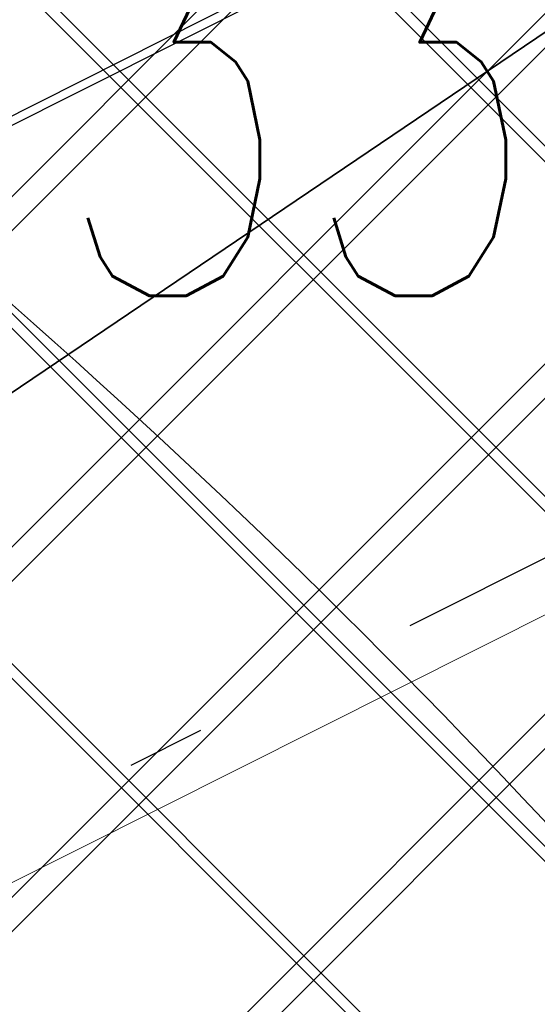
# Model space of a CAD drawing. Header units: metres. Extents: x 7472034 to 8439876, y 5890181 to 5961460.
# Tile 101 of 202: x 8439505.666 to 8439506.33, y 5890385.071 to 5890386.333. Entities that reach past the tile are written whole.
import ezdxf
from ezdxf import colors
from ezdxf.entities.mleader import LeaderData, LeaderLine
from ezdxf.math import Vec2, Vec3

# ---------------------------------------------------------------- set-up
doc = ezdxf.new("R2010")
doc.units = ezdxf.units.M
doc.header["$MEASUREMENT"] = 0
doc.linetypes.add('$0$L218_500', pattern=[1, 0.5, -0.5])
doc.linetypes.add('DASHDOTX2', pattern=[2, 1, -0.5, 0, -0.5])
doc.layers.get('0').update_dxf_attribs({"linetype": 'CONTINUOUS', "lineweight": 5})
doc.layers.get('Defpoints').update_dxf_attribs({"linetype": 'CONTINUOUS'})
for name, color, linetype, lineweight in [('### Krawężnik', 6, 'CONTINUOUS', 35), ('_a_widok', 7, 'CONTINUOUS', 5), ('_IS.KD.opis.2', 7, 'CONTINUOUS', 18), ('E_Kanal_sterownicze', 10, 'DASHDOTX2', 35), ('KOLOR-OBIEKT', 21, 'CONTINUOUS', 13), ('ZAG-obrys 018 wymiary', 7, 'CONTINUOUS', 18), ('ZAG-OBRYS013', 7, 'CONTINUOUS', 13), ('ZAG-OPIS_020', 7, 'CONTINUOUS', 25)]:
    doc.layers.add(name, color=color, linetype=linetype, lineweight=lineweight)
for name, color, linetype in [('100_rzut_wym_wew', 7, 'CONTINUOUS'), ('2D - Ogólne', 7, 'CONTINUOUS'), ('_IS.BLOK.KD.doziemne', 7, 'CONTINUOUS')]:
    doc.layers.add(name, color=color, linetype=linetype)
doc.layers.add('_IS_NO', color=11, linetype='CONTINUOUS', lineweight=20, plot=False)
doc.styles.add('DIM', font='simplex.shx', dxfattribs={"width": 0.8})
doc.styles.add('RS', font='Romans.shx', dxfattribs={"width": 0.7})
doc.dimstyles.new('DIM-WEW_500', dxfattribs={"dimscale": 5, "dimtxt": 18, "dimasz": 10, "dimexe": 4, "dimexo": 8, "dimgap": 5, "dimtad": 1, "dimlfac": 0.01, "dimzin": 9, "dimdsep": 46, "dimtxsty": 'DIM', "dimblk": 'ARCHTICK', "dimcen": 5, "dimclrt": 112, "dimadec": 4, "dimazin": 2, "dimtfac": 4, "dimtmove": 0, "dimatfit": 3, "dimldrblk": 'ARCHTICK', "dimfxl": 0, "dimtolj": 1, "dimlwd": 13, "dimarcsym": 0})
pattern_1 = [(45, (967499.202946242, -71042.94610979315), (-0.2245064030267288, 0.2245064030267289), []), (135, (967499.202946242, -71042.94610979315), (-0.2245064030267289, -0.2245064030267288), [])]
pattern_2 = [(45, (967499.2092647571, -71042.97165620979), (-0.2245064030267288, 0.2245064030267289), []), (135, (967499.2092647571, -71042.97165620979), (-0.2245064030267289, -0.2245064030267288), [])]

# ---------------------------------------------------------------- blocks, each defined once
blk = doc.blocks.new('A$C7D7B3C0A')
at = {"layer": '2D - Ogólne', "linetype": 'DASHDOTX2', "ltscale": 0.6}
blk.add_line((11.70000000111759, -3.073364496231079e-08), (11.70000000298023, 9.999999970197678), dxfattribs=at)
blk = doc.blocks.new('_Oblique')
at = {"color": 0, "linetype": 'ByBlock', "lineweight": -2}
blk.add_line((-0.5, -0.5), (0.5, 0.5), dxfattribs=at)
blk = doc.blocks.new('*D74')
at = {"layer": 'Defpoints', "color": 0, "linetype": 'Continuous', "lineweight": 60}
for p in [(8439513.6523426, 5890394.95090656), (8439515.034874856, 5890392.196414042, -6.635853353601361e-07), (8439505.357943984, 5890385.161581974, -6.635853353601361e-07)]:
    blk.add_point(p, dxfattribs=at)
at = {"layer": 'ZAG-obrys 018 wymiary', "color": 0, "linetype": 'Continuous', "lineweight": -2}
for p, q in [((8439514.67600672, 5890392.911406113), (8439513.472908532, 5890395.308402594)), ((8439504.999075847, 5890385.876574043), (8439502.92285878, 5890390.013131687))]:
    blk.add_line(p, q, dxfattribs=at)
at = {"layer": 'ZAG-obrys 018 wymiary', "color": 0, "linetype": 'Continuous', "lineweight": 13}
blk.add_line((8439503.102292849, 5890389.655635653), (8439513.6523426, 5890394.95090656), dxfattribs=at)
at = {"layer": 'ZAG-obrys 018 wymiary', "color": 0, "linetype": 'Continuous', "lineweight": 13, "xscale": 0.3, "yscale": 0.3, "zscale": 0.3}
for p, rotation in [((8439513.6523426, 5890394.95090656), 26.6529462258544), ((8439503.102292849, 5890389.655635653), 206.6529462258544)]:
    blk.add_blockref('_Oblique', p, dxfattribs=dict(at, rotation=rotation))
at = {"layer": 'ZAG-obrys 018 wymiary', "color": 112, "linetype": 'Continuous', "lineweight": 25, "insert": (8439507.694868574, 5890392.632072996), "char_height": 0.8, "attachment_point": 5, "rotation": 26.652946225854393, "style": 'RS'}
blk.add_mtext('\\A1;11.8', dxfattribs=at)
blk = doc.blocks.new('_ArchTick')
at = {"layer": '100_rzut_wym_wew', "color": 0, "linetype": 'Continuous', "const_width": 0.15}
blk.add_lwpolyline([(-0.5, -0.5), (0.5, 0.5)], dxfattribs=at)
blk = doc.blocks.new('*D76')
at = {"layer": 'Defpoints', "color": 0, "linetype": 'Continuous', "lineweight": 60}
for p in [(8439504.5437122, 5890392.911758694), (8439500.275404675, 5890390.769413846), (8439503.451551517, 5890385.091044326)]:
    blk.add_point(p, dxfattribs=at)
at = {"layer": 'ZAG-obrys 018 wymiary', "color": 0, "linetype": 'Continuous', "lineweight": -2}
for p, q in [((8439500.990396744, 5890391.128281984), (8439504.901208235, 5890393.091192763)), ((8439504.166543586, 5890385.449912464), (8439507.816903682, 5890387.282097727))]:
    blk.add_line(p, q, dxfattribs=at)
at = {"layer": 'ZAG-obrys 018 wymiary', "color": 0, "linetype": 'Continuous', "lineweight": 13}
blk.add_line((8439507.459407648, 5890387.102663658), (8439504.5437122, 5890392.911758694), dxfattribs=at)
at = {"layer": 'ZAG-obrys 018 wymiary', "color": 0, "linetype": 'Continuous', "lineweight": 13, "xscale": 0.3, "yscale": 0.3, "zscale": 0.3}
for p, rotation in [((8439504.5437122, 5890392.911758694), 116.652946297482), ((8439507.459407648, 5890387.102663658), 296.6529462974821)]:
    blk.add_blockref('_Oblique', p, dxfattribs=dict(at, rotation=rotation))
at = {"layer": 'ZAG-obrys 018 wymiary', "color": 112, "linetype": 'Continuous', "lineweight": 25, "insert": (8439506.537803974, 5890390.27636228), "char_height": 0.8, "attachment_point": 5, "rotation": 296.652946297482, "style": 'RS'}
blk.add_mtext('\\A1;6.5', dxfattribs=at)
blk = doc.blocks.new('*D80')
at = {"layer": 'Defpoints', "color": 0, "linetype": 'Continuous', "lineweight": 60}
for p in [(8439499.288762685, 5890395.196211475), (8439510.439764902, 5890383.669162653), (8439506.139698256, 5890381.515762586)]:
    blk.add_point(p, dxfattribs=at)
at = {"layer": 'ZAG-obrys 018 wymiary', "color": 0, "linetype": 'Continuous', "lineweight": -2}
for p, q in [((8439500.004080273, 5890395.554430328), (8439503.946488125, 5890397.528720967)), ((8439506.855015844, 5890381.87398144), (8439510.797423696, 5890383.84827208))]:
    blk.add_line(p, q, dxfattribs=at)
at = {"layer": 'ZAG-obrys 018 wymiary', "color": 0, "linetype": 'Continuous', "lineweight": 13}
blk.add_line((8439503.588829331, 5890397.349611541), (8439510.439764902, 5890383.669162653), dxfattribs=at)
at = {"layer": 'ZAG-obrys 018 wymiary', "color": 0, "linetype": 'Continuous', "lineweight": 13, "xscale": 0.3, "yscale": 0.3, "zscale": 0.3}
for p, rotation in [((8439503.588829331, 5890397.349611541), 116.6009277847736), ((8439510.439764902, 5890383.669162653), 296.6009277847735)]:
    blk.add_blockref('_Oblique', p, dxfattribs=dict(at, rotation=rotation))
at = {"layer": 'ZAG-obrys 018 wymiary', "color": 112, "linetype": 'Continuous', "lineweight": 25, "insert": (8439508.246278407, 5890389.389239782), "char_height": 0.8, "attachment_point": 5, "rotation": 296.6009277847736, "style": 'RS'}
blk.add_mtext('\\A1;15.3', dxfattribs=at)
blk = doc.blocks.new('*D59')
at = {"layer": 'Defpoints', "color": 0, "linetype": 'Continuous', "lineweight": 60}
for p in [(8439508.173960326, 5890385.686672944), (8439501.841134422, 5890384.283939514), (8439502.562436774, 5890382.854691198)]:
    blk.add_point(p, dxfattribs=at)
at = {"layer": 'ZAG-obrys 018 wymiary', "color": 0, "linetype": 'Continuous', "lineweight": -2}
for p, q in [((8439502.988895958, 5890384.863183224), (8439507.809758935, 5890387.296140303)), ((8439503.710198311, 5890383.433934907), (8439508.531061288, 5890385.866891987))]:
    blk.add_line(p, q, dxfattribs=at)
at = {"layer": 'ZAG-obrys 018 wymiary', "color": 0, "linetype": 'Continuous', "lineweight": 13}
blk.add_line((8439507.452657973, 5890387.11592126), (8439508.173960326, 5890385.686672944), dxfattribs=at)
at = {"layer": 'ZAG-obrys 018 wymiary', "color": 0, "linetype": 'Continuous', "lineweight": 13, "xscale": 0.3, "yscale": 0.3, "zscale": 0.3}
for p, rotation in [((8439507.452657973, 5890387.11592126), 116.7788232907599), ((8439508.173960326, 5890385.686672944), 296.7788232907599)]:
    blk.add_blockref('_Oblique', p, dxfattribs=dict(at, rotation=rotation))
at = {"layer": 'ZAG-obrys 018 wymiary', "color": 112, "linetype": 'Continuous', "lineweight": 25, "insert": (8439508.348960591, 5890386.671625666), "char_height": 0.8, "attachment_point": 5, "rotation": 296.7788232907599, "style": 'RS'}
blk.add_mtext('\\A1;1.6', dxfattribs=at)
blk = doc.blocks.new('*D99')
at = {"layer": 'Defpoints', "color": 0, "linetype": 'Continuous', "lineweight": 60}
for p in [(8439504.999161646, 5890384.086148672), (8439509.435183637, 5890383.200584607), (8439506.264456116, 5890381.592035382)]:
    blk.add_point(p, dxfattribs=at)
at = {"layer": 'ZAG-obrys 018 wymiary', "color": 0, "linetype": 'Continuous', "lineweight": -2}
for p, q in [((8439505.712604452, 5890384.448087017), (8439508.52661057, 5890385.875667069)), ((8439506.977898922, 5890381.953973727), (8439509.791905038, 5890383.381553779))]:
    blk.add_line(p, q, dxfattribs=at)
at = {"layer": 'ZAG-obrys 018 wymiary', "color": 0, "linetype": 'Continuous', "lineweight": 13}
blk.add_line((8439508.169889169, 5890385.694697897), (8439509.435183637, 5890383.200584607), dxfattribs=at)
at = {"layer": 'ZAG-obrys 018 wymiary', "color": 0, "linetype": 'Continuous', "lineweight": 13, "xscale": 0.3, "yscale": 0.3, "zscale": 0.3}
for p, rotation in [((8439508.169889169, 5890385.694697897), 116.8992432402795), ((8439509.435183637, 5890383.200584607), 296.8992432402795)]:
    blk.add_blockref('_Oblique', p, dxfattribs=dict(at, rotation=rotation))
at = {"layer": 'ZAG-obrys 018 wymiary', "color": 112, "linetype": 'Continuous', "lineweight": 25, "insert": (8439509.337618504, 5890384.71909501), "char_height": 0.8, "attachment_point": 5, "rotation": 296.8992432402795, "style": 'RS'}
blk.add_mtext('\\A1;2.8', dxfattribs=at)
blk = doc.blocks.new('Elektryk_v3')
at = {"layer": 'E_Kanal_sterownicze'}
blk.add_lwpolyline([(7.317663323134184, -60.84954797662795), (-5.877323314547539, -69.77179446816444)], dxfattribs=at)
blk = doc.blocks.new('*D116')
at = {"layer": 'Defpoints', "color": 0, "linetype": 'Continuous', "lineweight": 60}
for p in [(8439517.568047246, 5890393.824416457, 2.493151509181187e-06), (8439518.049276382, 5890392.871238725), (8439504.35749544, 5890387.154828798, 6.635853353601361e-07)]:
    blk.add_point(p, dxfattribs=at)
at = {"layer": 'ZAG-obrys 018 wymiary', "color": 0, "linetype": 'Continuous', "lineweight": -2}
for p, q in [((8439517.928596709, 5890393.110270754), (8439518.229551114, 5890392.514165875)), ((8439504.718044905, 5890386.440683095), (8439505.018999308, 5890385.844578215))]:
    blk.add_line(p, q, dxfattribs=at)
at = {"layer": 'ZAG-obrys 018 wymiary', "color": 0, "linetype": 'Continuous', "lineweight": 13}
blk.add_line((8439504.838724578, 5890386.201651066), (8439518.049276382, 5890392.871238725), dxfattribs=at)
at = {"layer": 'ZAG-obrys 018 wymiary', "color": 0, "linetype": 'Continuous', "lineweight": 13, "xscale": 0.3, "yscale": 0.3, "zscale": 0.3}
for p, rotation in [((8439518.049276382, 5890392.871238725), 26.78775874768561), ((8439504.838724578, 5890386.201651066), 206.7877587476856)]:
    blk.add_blockref('_Oblique', p, dxfattribs=dict(at, rotation=rotation))
at = {"layer": 'ZAG-obrys 018 wymiary', "color": 112, "linetype": 'Continuous', "lineweight": 25, "insert": (8439511.173588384, 5890390.072054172), "char_height": 0.8, "attachment_point": 5, "rotation": 26.78775874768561, "style": 'RS'}
blk.add_mtext('\\A1;14.8', dxfattribs=at)
blk = doc.blocks.new('*D147')
at = {"layer": 'Defpoints', "color": 0, "linetype": 'Continuous', "lineweight": 60}
for p in [(8439518.474641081, 5890392.018161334, 2.493151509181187e-06), (8439518.617921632, 5890391.73269587), (8439504.104791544, 5890384.805660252)]:
    blk.add_point(p, dxfattribs=at)
at = {"layer": 'ZAG-obrys 018 wymiary', "color": 0, "linetype": 'Continuous', "lineweight": 13}
blk.add_line((8439504.248072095, 5890384.520194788), (8439518.617921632, 5890391.73269587), dxfattribs=at)
at = {"layer": 'ZAG-obrys 018 wymiary', "color": 0, "linetype": 'Continuous', "lineweight": -2}
for p, q in [((8439518.617921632, 5890391.73269587), (8439518.797355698, 5890391.375199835)), ((8439504.248072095, 5890384.520194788), (8439504.427506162, 5890384.162698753))]:
    blk.add_line(p, q, dxfattribs=at)
at = {"layer": 'ZAG-obrys 018 wymiary', "color": 0, "linetype": 'Continuous', "lineweight": 13, "xscale": 0.3, "yscale": 0.3, "zscale": 0.3}
for p, rotation in [((8439518.617921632, 5890391.73269587), 26.65294594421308), ((8439504.248072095, 5890384.520194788), 206.6529459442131)]:
    blk.add_blockref('_Oblique', p, dxfattribs=dict(at, rotation=rotation))
at = {"layer": 'ZAG-obrys 018 wymiary', "color": 112, "linetype": 'Continuous', "lineweight": 25, "insert": (8439511.163845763, 5890388.662689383), "char_height": 0.8, "attachment_point": 5, "rotation": 26.652945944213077, "style": 'RS'}
blk.add_mtext('\\A1;16.1', dxfattribs=at)
blk = doc.blocks.new('A$C1D2679FE')
at = {"layer": 'KOLOR-OBIEKT', "lineweight": 9, "ltscale": 200}
h = blk.add_hatch(dxfattribs=at)
h.set_pattern_fill('ANSI37', color=253, scale=0.1, angle=16)
h.set_pattern_definition([(61, (-7471780.020262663, -5961378.212846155), (-0.2776917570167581, 0.153927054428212), []), (151, (-7471780.020262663, -5961378.212846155), (-0.153927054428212, -0.2776917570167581), [])])
edge = h.paths.add_edge_path()
edge.add_line((196.975401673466, 33.54016214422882), (192.3495923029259, 34.13512154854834))
edge.add_line((192.3495923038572, 34.13512154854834), (187.7176397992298, 34.7308710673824))
edge.add_line((187.7176398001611, 34.7308710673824), (178.5077782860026, 36.15998750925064))
edge.add_line((178.5077782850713, 36.15998750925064), (176.6601969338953, 36.5026140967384))
edge.add_arc((181.3685569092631, 38.18527459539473), 5.000000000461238, 199.6657310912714, 261.1796204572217)
edge.add_line((180.6018702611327, 33.24440507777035), (187.358021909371, 32.19603671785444))
edge.add_line((187.3580219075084, 32.19603671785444), (192.0230219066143, 31.59603671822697))
edge.add_line((192.0230219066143, 31.59603671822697), (196.6880219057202, 30.9960367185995))
edge.add_line((196.6880219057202, 30.9960367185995), (201.9780219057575, 30.48103671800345))
edge.add_line((201.9780219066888, 30.48103671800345), (207.2680219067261, 29.96603671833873))
edge.add_line((207.2680219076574, 29.96603671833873), (216.468021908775, 29.35603671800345))
edge.add_line((216.4680219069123, 29.35603671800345), (221.8830219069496, 29.11103671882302))
edge.add_line((221.8830219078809, 29.11103671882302), (227.2980219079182, 28.86603671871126))
edge.add_line((227.2980219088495, 28.86603671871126), (233.718021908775, 28.60103671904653))
edge.add_line((233.7180219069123, 28.60103671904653), (240.1380219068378, 28.33603671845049))
edge.add_line((240.1380219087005, 28.33603671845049), (245.3280219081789, 28.076036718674))
edge.add_line((245.3280219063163, 28.076036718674), (246.1380219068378, 28.00603671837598))
edge.add_line((246.1380219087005, 28.00603671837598), (248.4280219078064, 27.98603671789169))
edge.add_line((248.4280219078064, 27.98603671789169), (251.4080219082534, 28.33603671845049))
edge.add_line((251.4080219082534, 28.33603671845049), (255.3380219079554, 29.13603671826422))
edge.add_line((255.3380219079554, 29.13603671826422), (258.1480219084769, 30.35603671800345))
edge.add_line((258.1480219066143, 30.35603671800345), (260.6280219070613, 32.076036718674))
edge.add_line((260.6280219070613, 32.076036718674), (262.7080219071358, 34.29603671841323))
edge.add_line((262.7080219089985, 34.29603671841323), (264.3880219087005, 36.826036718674))
edge.add_line((264.3880219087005, 36.826036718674), (265.608021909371, 39.59603671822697))
edge.add_line((265.6080219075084, 39.59603671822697), (266.4080219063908, 42.53603671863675))
edge.add_line((266.4080219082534, 42.53603671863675), (266.6380219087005, 45.60603671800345))
edge.add_line((266.6380219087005, 45.60603671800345), (266.3380219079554, 48.59603671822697))
edge.add_line((266.3380219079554, 48.59603671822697), (265.628021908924, 51.53603671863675))
edge.add_line((265.6280219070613, 51.53603671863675), (264.5280219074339, 54.28603671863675))
edge.add_line((264.5280219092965, 54.28603671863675), (263.3880219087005, 57.11603671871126))
edge.add_line((263.3880219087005, 57.11603671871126), (262.5430219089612, 59.47103671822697))
edge.add_line((262.5430219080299, 59.47103671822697), (261.6980219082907, 61.826036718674))
edge.add_line((261.6980219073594, 61.826036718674), (260.5980219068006, 65.15103671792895))
edge.add_line((260.5980219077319, 65.15103671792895), (259.4980219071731, 68.47603671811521))
edge.add_line((259.4980219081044, 68.47603671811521), (257.3916487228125, 67.77919145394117))
edge.add_line((257.3916487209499, 67.77919145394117), (258.1675714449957, 64.34697791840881))
edge.add_line((258.167571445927, 64.34697791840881), (259.2776264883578, 60.99158426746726))
edge.add_line((259.2776264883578, 60.99158426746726), (260.1334384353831, 58.60645156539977))
edge.add_line((260.1334384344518, 58.60645156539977), (260.9950570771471, 56.20513570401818))
edge.add_line((260.9950570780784, 56.20513570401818), (262.1522789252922, 53.33238322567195))
edge.add_line((262.1522789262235, 53.33238322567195), (263.1827648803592, 50.75616833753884))
edge.add_line((263.1827648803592, 50.75616833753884), (263.8083402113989, 48.16575780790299))
edge.add_line((263.8083402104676, 48.16575780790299), (264.0684198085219, 45.57363114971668))
edge.add_line((264.0684198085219, 45.57363114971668), (263.8734869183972, 42.97170083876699))
edge.add_line((263.8734869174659, 42.97170083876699), (263.1880731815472, 40.45280535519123))
edge.add_line((263.1880731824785, 40.45280535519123), (262.1337886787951, 38.05906103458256))
edge.add_line((262.1337886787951, 38.05906103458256), (260.6936748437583, 35.89031817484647))
edge.add_line((260.6936748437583, 35.89031817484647), (258.9457271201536, 34.02472012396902))
edge.add_line((258.9457271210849, 34.02472012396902), (256.8967191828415, 32.60363397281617))
edge.add_line((256.8967191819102, 32.60363397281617), (254.5645412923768, 31.59108698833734))
edge.add_line((254.5645412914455, 31.59108698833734), (251.0026761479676, 30.86602538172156))
edge.add_line((251.0026761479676, 30.86602538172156), (248.2893446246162, 30.54734550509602))
edge.add_line((248.2893446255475, 30.54734550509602), (246.2595893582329, 30.56507262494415))
edge.add_line((246.2595893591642, 30.56507262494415), (245.5023283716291, 30.63051493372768))
edge.add_line((245.5023283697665, 30.63051493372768), (240.2548571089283, 30.89339403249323))
edge.add_line((240.2548571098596, 30.89339403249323), (233.8236017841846, 31.1588586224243))
edge.add_line((233.8236017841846, 31.1588586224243), (227.4086662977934, 31.42364957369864))
edge.add_line((227.4086662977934, 31.42364957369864), (221.9987299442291, 31.66842047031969))
edge.add_line((221.9987299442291, 31.66842047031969), (217.4544723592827, 31.90290945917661))
edge.add_line((217.4544723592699, 31.90290945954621), (217.0910134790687, 31.92589690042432))
edge.add_line((217.0910134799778, 31.92589689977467), (214.8768218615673, 32.06593639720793))
edge.add_line((214.876821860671, 32.06593639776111), (207.0033997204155, 32.56390146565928))
edge.add_line((207.0033997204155, 32.56390146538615), (202.2260741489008, 33.02899081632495))
edge.add_line((202.2260741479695, 33.02899081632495), (196.975401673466, 33.54016214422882))
blk = doc.blocks.new('A$C2C426404')
at = {"layer": '_IS_NO'}
for points, knots in [([(79.78853077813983, 19.36674957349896), (76.35759393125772, 21.05647175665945), (73.54314721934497, 23.24973176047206), (68.81112178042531, 29.5542766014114), (62.94352867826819, 33.40072623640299), (60.85999413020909, 35.33807434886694), (60.85999381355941, 35.3380749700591)], [0, 0, 0, 0, 2.176379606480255, 10.04614516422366, 21.98881238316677, 21.98881468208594, 21.98881468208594, 21.98881468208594, 21.98881468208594]), ([(50.6228041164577, 30.56321178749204, 1.829566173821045e-06), (53.11749188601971, 30.21319374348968), (56.38514522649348, 30.67444155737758), (60.99540497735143, 30.04553546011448), (68.19327101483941, 22.54355850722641, -2.469325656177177e-08), (70.8769634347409, 19.46133922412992, 5.150448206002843e-09), (74.71212187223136, 14.31917844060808, -1.219795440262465e-09), (78.88802252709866, 13.86142715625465), (82.75564656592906, 12.70757211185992)], [0, 0, 0, 0, 7.578698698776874, 9.67195365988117, 16.27655537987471, 24.33370670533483, 30.35915105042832, 36.79354326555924, 36.79354326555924, 36.79354326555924, 36.79354326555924]), ([(22.24795573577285, 20.37028996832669, 1.829566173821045e-06), (26.42848519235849, 20.36833205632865, 2.595275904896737e-06), (34.77398029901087, 19.71811303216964, 3.653563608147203e-06), (38.92662956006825, 20.04217899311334, -5.197057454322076e-07), (43.77274004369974, 17.83557516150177, 1.833094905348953e-07), (51.08127841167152, 15.06439746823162, -1.538063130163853e-07), (58.09044384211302, 9.696452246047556, 2.324577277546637e-08), (65.34780037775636, 7.091900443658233, 5.796258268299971e-09), (69.6463277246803, 6.131249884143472)], [0, 0, 0, 0, 12.09868180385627, 16.72159260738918, 20.95800891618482, 26.67839108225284, 41.1845399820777, 48.39980958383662, 48.39980958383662, 48.39980958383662, 48.39980958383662])]:
    blk.add_open_spline(points, degree=3, knots=knots, dxfattribs=at)
at = {"layer": '_IS_NO', "ltscale": 0.1}
for points, knots in [([(81.48853297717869, 15.975331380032), (78.87586907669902, 16.84686399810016), (76.26450027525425, 17.78992713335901), (72.03847445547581, 21.67736706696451), (65.0990158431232, 30.09408769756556), (58.79946133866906, 33.34467344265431), (58.26247850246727, 34.11525447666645)], [0, 0, 0, 0, 1.278992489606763, 7.78914044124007, 15.74750070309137, 27.64022902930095, 27.64022902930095, 27.64022902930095, 27.64022902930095]), ([(55.69703794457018, 26.44192530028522, 8.07171421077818e-08), (60.47702913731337, 24.37489471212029, 4.118097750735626e-07), (65.41527824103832, 21.38608461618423, 8.932878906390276e-07), (68.42167646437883, 18.98607052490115, -1.681326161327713e-07), (71.60992970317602, 12.73766223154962), (75.29265419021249, 11.98629271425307, 1.662301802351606e-08), (79.75433884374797, 11.20084950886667)], [13.0881689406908, 13.0881689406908, 13.0881689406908, 13.0881689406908, 21.71831455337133, 28.5577747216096, 34.1003045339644, 40.71973107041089, 40.71973107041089, 40.71973107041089, 40.71973107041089]), ([(27.67626924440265, 23.09287754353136, 1.829566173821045e-06), (31.68315875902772, 23.09132452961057, 2.263426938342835e-06), (38.09081487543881, 23.52010669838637, 2.956097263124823e-06), (46.0190905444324, 20.44823641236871), (52.02710655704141, 18.01596992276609, 1.18983141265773e-07), (57.48081744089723, 14.61059598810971, 3.880691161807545e-08), (63.15046560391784, 12.16836789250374), (64.01579423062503, 9.527138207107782), (68.70553139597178, 8.717305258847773), (72.93792583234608, 7.781059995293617)], [0, 0, 0, 0, 11.95042031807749, 19.07916594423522, 25.47980302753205, 30.85202744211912, 32.94528240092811, 39.66304915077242, 46.67346183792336, 46.67346183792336, 46.67346183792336, 46.67346183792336])]:
    blk.add_open_spline(points, degree=3, knots=knots, dxfattribs=at)
blk = doc.blocks.new('JPII.KD_aktualizacja rzędnych_20.12.2024')
at = {"layer": '_IS.KD.opis.2', "color": 0}
ml = blk.add_multileader_mtext('Standard', dxfattribs=at)
ml.set_content('\\A1;{\\C134;W9\\H0.7x;\\C256;\\S134,20/133,40;}', style='RS')
ml.set_leader_properties()
ml.build(insert=Vec2(0, 0))
ml.multileader.update_dxf_attribs({"text_left_attachment_type": 2, "text_right_attachment_type": 2, "dogleg_length": 0.2, "arrow_head_size": 0.25})
ctx = ml.context
ctx.base_point, ctx.char_height, ctx.arrow_head_size, ctx.landing_gap_size, ctx.plane_origin = Vec3(8438644.432741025, 5890682.333537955), 0.75, 0.25, 0.3, Vec3(8438599.552965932, 5890660.857579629)
ctx.left_attachment, ctx.right_attachment, ctx.text_align_type = 2, 2, 1
notes = []
notes.append((ctx, [(1, (1, 1, 0), (8438648.050241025, 5890682.333537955), (-1, 0), 0.2, [(3, [(8438648.60029708, 5890678.701948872)], 0, [])])]))
ctx.mtext.insert, ctx.mtext.width, ctx.mtext.defined_height, ctx.mtext.alignment, ctx.mtext.flow_direction = Vec3(8438646.141491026, 5890683.046037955), 5.636513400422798, 1.586986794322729, 2, 5
ml = blk.add_multileader_mtext('Standard', dxfattribs=at)
ml.set_content('\\A1;{\\H0.7x;\\C256;\\S132,41/;}', style='RS')
ml.set_leader_properties()
ml.build(insert=Vec2(0, 0))
ml.multileader.update_dxf_attribs({"text_left_attachment_type": 2, "text_right_attachment_type": 2, "dogleg_length": 0.2, "arrow_head_size": 0.25})
ctx = ml.context
ctx.base_point, ctx.char_height, ctx.arrow_head_size, ctx.landing_gap_size, ctx.plane_origin = Vec3(8438649.3536759, 5890682.126627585, 3.692561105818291e-07), 0.75, 0.25, 0.3, Vec3(8438606.654774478, 5890663.838757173, 3.692561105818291e-07)
ctx.left_attachment, ctx.right_attachment, ctx.text_align_type = 2, 2, 1
notes.append((ctx, [(1, (1, 1, 0), (8438651.816175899, 5890682.126627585, 3.692561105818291e-07), (-1, 0), 0.2, [(0, [(8438653.638272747, 5890680.255693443, 3.692561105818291e-07)], 0, [])])]))
ctx.mtext.insert, ctx.mtext.width, ctx.mtext.alignment, ctx.mtext.flow_direction = Vec3(8438650.484925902, 5890682.526627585, 3.692561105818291e-07), 9.34447490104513, 2, 5
ml = blk.add_multileader_mtext('Standard', dxfattribs=at)
ml.set_content('\\A1;{\\H0.7x;\\C256;\\S133,12/;}', style='RS')
ml.set_leader_properties()
ml.build(insert=Vec2(0, 0))
ml.multileader.update_dxf_attribs({"text_left_attachment_type": 2, "text_right_attachment_type": 2, "dogleg_length": 0.2, "arrow_head_size": 0.25})
ctx = ml.context
ctx.base_point, ctx.char_height, ctx.arrow_head_size, ctx.landing_gap_size, ctx.plane_origin = Vec3(8438649.749497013, 5890680.791393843, 3.692561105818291e-07), 0.75, 0.25, 0.3, Vec3(8438607.155595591, 5890662.503523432, 3.692561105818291e-07)
ctx.left_attachment, ctx.right_attachment, ctx.text_align_type = 2, 2, 1
notes.append((ctx, [(1, (1, 1, 0), (8438652.316997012, 5890680.791393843, 3.692561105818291e-07), (-1, 0), 0.2, [(0, [(8438653.380669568, 5890679.705997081, 3.692561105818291e-07)], 0, [])])]))
ctx.mtext.insert, ctx.mtext.width, ctx.mtext.alignment, ctx.mtext.flow_direction = Vec3(8438650.933247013, 5890681.191393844, 3.692561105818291e-07), 9.34447490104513, 2, 5
for ctx, leaders in notes:
    for number, flags, end, landing, length, lines in leaders:
        leader = LeaderData()
        leader.index, (leader.has_last_leader_line, leader.has_dogleg_vector, leader.attachment_direction) = number, flags
        leader.last_leader_point, leader.dogleg_vector, leader.dogleg_length = Vec3(end), Vec3(landing), length
        for number, points, colour, breaks in lines:
            line = LeaderLine()
            line.index, line.vertices, line.color, line.breaks = number, Vec3.list(points), colors.encode_raw_color(colour), breaks
            leader.lines.append(line)
        ctx.leaders.append(leader)

msp = doc.modelspace()

# ---------------------------------------------------------------- hatches: boundary and pattern name
at = {"layer": 'KOLOR-OBIEKT', "lineweight": 9}
h = msp.add_hatch(dxfattribs=at)
h.set_pattern_fill('ANSI37', color=73, scale=0.1)
h.set_pattern_definition(pattern_2)
edge = h.paths.add_edge_path()
edge.add_arc((8439443.60123986, 5890379.17988472), 6.652831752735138, 296.7043321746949, 335.0331150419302)
edge.add_arc((8439476.194075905, 5890367.917634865), 27.87464989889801, 155.1393615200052, 162.3446315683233, ccw=False)
edge.add_arc((8439457.399943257, 5890376.211109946), 7.345078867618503, 127.98309878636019, 152.2023641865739, ccw=False)
edge.add_arc((8439457.741930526, 5890376.488713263), 7.349948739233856, 107.1989600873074, 131.4182254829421, ccw=False)
edge.add_line((8439455.568618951, 5890383.509999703), (8439473.898437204, 5890392.710084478))
edge.add_arc((8439481.742870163, 5890376.384611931), 18.11232128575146, 99.26977735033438, 115.6644084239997, ccw=False)
edge.add_line((8439478.825278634, 5890394.260401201), (8439481.377171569, 5890394.321440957))
edge.add_arc((8439482.909595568, 5890377.390082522), 17.00056533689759, 88.22393661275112, 95.17163768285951, ccw=False)
edge.add_arc((8439482.561499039, 5890405.235869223), 10.88860248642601, 274.6092070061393, 298.9976789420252)
edge.add_arc((8443006.923870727, 5883371.657126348), 7856.29059094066, 116.59181359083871, 116.61107962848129, ccw=False)
edge.add_arc((8439465.895823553, 5890431.340313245), 42.15757971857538, 305.2087751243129, 306.7865132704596)
edge.add_arc((8439488.80074795, 5890400.283338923), 3.577668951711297, 310.8590814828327, 340.7280968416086)
edge.add_line((8439492.177934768, 5890399.102523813), (8439493.275267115, 5890403.980640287))
edge.add_line((8439493.275267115, 5890403.980640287), (8439502.266345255, 5890408.28072203))
edge.add_line((8439502.266345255, 5890408.28072203), (8439504.844191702, 5890407.694009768))
edge.add_line((8439504.844191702, 5890407.694009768), (8439506.125281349, 5890405.329609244))
edge.add_arc((8439507.019670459, 5890405.776898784), 0.9999999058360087, 206.5699188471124, 283.6833393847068)
edge.add_line((8439507.256226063, 5890404.805280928), (8439511.624560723, 5890406.970734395))
edge.add_line((8439511.624560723, 5890406.970734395), (8439511.39896348, 5890407.420225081))
edge.add_line((8439511.39896348, 5890407.420225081), (8439510.561982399, 5890407.017405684))
edge.add_line((8439510.561982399, 5890407.017405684), (8439509.330427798, 5890409.481424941))
edge.add_line((8439509.330427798, 5890409.481424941), (8439512.635426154, 5890411.138401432))
edge.add_line((8439512.635426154, 5890411.138401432), (8439512.638568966, 5890411.136467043))
edge.add_line((8439512.638568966, 5890411.136467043), (8439515.998443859, 5890412.829496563))
edge.add_line((8439515.998443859, 5890412.829496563), (8439517.239018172, 5890410.325621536))
edge.add_line((8439517.239018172, 5890410.325621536), (8439513.919446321, 5890408.633274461))
edge.add_line((8439513.919446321, 5890408.633274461), (8439514.091312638, 5890408.235941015))
edge.add_line((8439514.091312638, 5890408.235941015), (8439518.839102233, 5890410.604261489))
edge.add_line((8439518.839102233, 5890410.604261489), (8439518.585943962, 5890412.843737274))
edge.add_line((8439518.585943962, 5890412.843737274), (8439518.274555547, 5890413.628049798))
edge.add_line((8439518.274555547, 5890413.628049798), (8439517.839658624, 5890414.494365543))
edge.add_line((8439517.839658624, 5890414.494365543), (8439524.310164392, 5890417.742607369))
edge.add_line((8439524.310164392, 5890417.742607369), (8439525.122207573, 5890416.124990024))
edge.add_line((8439525.122207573, 5890416.124990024), (8439526.840645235, 5890414.670893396))
edge.add_line((8439526.840645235, 5890414.670893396), (8439527.244697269, 5890414.489695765))
edge.add_arc((8439552.769967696, 5890317.570311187), 100.2242811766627, 102.79246926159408, 104.75471345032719, ccw=False)
edge.add_arc((8439529.321881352, 5890420.105147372), 4.960037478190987, 284.6730648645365, 320.3902958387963)
edge.add_arc((8435016.013859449, 5889290.11735932), 4655.555010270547, 14.00691021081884, 14.04831962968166)
edge.add_line((8439532.327549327, 5890420.207226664), (8439525.877549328, 5890423.127226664))
edge.add_line((8439525.877549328, 5890423.127226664), (8439431.028022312, 5890376.803268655))
edge.add_line((8439431.028022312, 5890376.803268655), (8439435.479127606, 5890375.417226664))
edge.add_line((8439435.479127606, 5890375.417226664), (8439446.590932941, 5890373.236661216))
edge = h.paths.add_edge_path()
edge.add_arc((8439530.228804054, 5890405.916425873), 3.001836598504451, 99.44813666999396, 208.2631515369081)
edge.add_line((8439527.5848402, 5890404.494990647), (8439533.209264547, 5890393.206690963))
edge.add_line((8439533.209264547, 5890393.206690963), (8439519.17443581, 5890386.185049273))
edge.add_line((8439519.17443581, 5890386.185049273), (8439523.57812012, 5890377.411604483))
edge.add_line((8439523.57812012, 5890377.411604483), (8439517.455507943, 5890374.324033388))
edge.add_line((8439517.455507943, 5890374.324033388), (8439517.445860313, 5890374.319191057))
edge.add_line((8439517.445860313, 5890374.319191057), (8439517.33905848, 5890374.265585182))
edge.add_line((8439517.33905848, 5890374.265585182), (8439516.815779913, 5890375.308140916))
edge.add_line((8439516.815779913, 5890375.308140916), (8439511.370501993, 5890372.574998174))
edge.add_line((8439511.370501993, 5890372.574998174), (8439511.888417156, 5890371.529804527))
edge.add_line((8439511.888417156, 5890371.529804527), (8439506.425671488, 5890368.787948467))
edge.add_line((8439506.425671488, 5890368.787948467), (8439505.890341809, 5890369.841556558))
edge.add_line((8439505.890341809, 5890369.841556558), (8439505.8884594, 5890369.869391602))
edge.add_line((8439505.8884594, 5890369.869391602), (8439500.283276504, 5890366.97762632))
edge.add_line((8439500.283276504, 5890366.97762632), (8439519.478066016, 5890366.160130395))
edge.add_line((8439519.478066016, 5890366.160130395), (8439542.767549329, 5890378.417226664))
edge.add_line((8439542.767549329, 5890378.417226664), (8439538.675788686, 5890394.802262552))
edge.add_line((8439538.675788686, 5890394.802262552), (8439537.066416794, 5890401.238139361))
edge.add_line((8439537.066416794, 5890401.238139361), (8439535.557306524, 5890407.69906358))
edge.add_arc((8439531.145391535, 5890400.872499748), 8.128158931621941, 57.12596579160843, 99.98506404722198)
edge = h.paths.add_edge_path()
edge.add_line((8439470.194509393, 5890384.137651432), (8439461.355169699, 5890379.697090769))
edge.add_line((8439461.355169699, 5890379.697090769), (8439460.080861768, 5890379.068371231))
edge.add_line((8439460.080861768, 5890379.068371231), (8439457.869254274, 5890377.642639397))
edge.add_arc((8439460.609507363, 5890373.444653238), 5.013190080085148, 123.1346622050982, 204.022759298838)
edge.add_line((8439456.030540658, 5890371.403786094), (8439459.447549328, 5890370.707226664))
edge.add_line((8439459.447549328, 5890370.707226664), (8439480.497107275, 5890367.736747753))
edge.add_line((8439480.497107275, 5890367.736747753), (8439497.963342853, 5890367.082590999))
edge.add_line((8439497.963342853, 5890367.082590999), (8439496.62020549, 5890369.722641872))
edge.add_line((8439496.62020549, 5890369.722641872), (8439494.91788047, 5890373.087302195))
edge.add_arc((8439489.468037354, 5890366.363615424), 8.654984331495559, 50.97371617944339, 58.22889977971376)
edge.add_line((8439494.025120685, 5890373.721722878), (8439490.036071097, 5890376.575637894))
edge.add_line((8439490.036071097, 5890376.575637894), (8439489.954459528, 5890375.592465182))
edge.add_line((8439489.954459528, 5890375.592465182), (8439490.917133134, 5890375.538648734))
edge.add_line((8439490.917133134, 5890375.538648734), (8439490.678913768, 5890371.956837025))
edge.add_line((8439490.678913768, 5890371.956837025), (8439482.55041443, 5890372.440399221))
edge.add_line((8439482.55041443, 5890372.440399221), (8439482.851718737, 5890376.020734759))
edge.add_line((8439482.851718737, 5890376.020734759), (8439487.354100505, 5890375.749064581))
edge.add_line((8439487.354100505, 5890375.749064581), (8439487.521080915, 5890378.34061919))
edge.add_line((8439487.521080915, 5890378.34061919), (8439481.803471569, 5890382.401025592))
edge.add_arc((8439487.942466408, 5890392.088814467), 11.46911116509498, 231.6002274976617, 237.6382272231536, ccw=False)
edge.add_line((8439480.818489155, 5890383.100518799), (8439480.351152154, 5890383.41057529))
edge.add_line((8439480.351152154, 5890383.41057529), (8439479.210044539, 5890382.939428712))
edge.add_line((8439479.210044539, 5890382.939428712), (8439480.412913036, 5890383.399613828))
edge.add_arc((8439474.682487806, 5890375.167564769), 10.03017472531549, 55.15777404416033, 116.5800473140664)
h.paths.add_polyline_path([(8439461.898919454, 5890370.792156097), (8439462.257176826, 5890373.552492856)], flags=16)
h = msp.add_hatch(dxfattribs=at)
h.set_pattern_fill('ANSI37', color=253, scale=0.1)
h.set_pattern_definition(pattern_2)
edge = h.paths.add_edge_path()
edge.add_arc((8439529.163071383, 5890420.279666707), 5.193757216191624, 276.50229096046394, 320.0240354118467, ccw=False)
edge.add_line((8439529.751227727, 5890415.119319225), (8439525.812744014, 5890414.153171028))
edge.add_line((8439525.812744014, 5890414.153171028), (8439519.208160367, 5890410.804184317))
edge.add_line((8439519.208160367, 5890410.804184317), (8439517.988028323, 5890410.126512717))
edge.add_line((8439517.988028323, 5890410.126512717), (8439514.091312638, 5890408.235941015))
edge.add_line((8439514.091312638, 5890408.235941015), (8439511.613697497, 5890406.992378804))
edge.add_line((8439511.613697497, 5890406.992378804), (8439509.258949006, 5890405.810485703))
edge.add_line((8439509.258949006, 5890405.810485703), (8439507.371756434, 5890404.83508177))
edge.add_arc((8439506.940777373, 5890405.737469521), 1.000023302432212, 206.5712342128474, 295.5290722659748, ccw=False)
edge.add_line((8439506.046377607, 5890405.290148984), (8439504.844186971, 5890407.693988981))
edge.add_line((8439504.844186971, 5890407.693988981), (8439502.261629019, 5890408.281795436))
edge.add_line((8439502.261629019, 5890408.281795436), (8439499.350132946, 5890407.011538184))
edge.add_line((8439499.350132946, 5890407.011538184), (8439493.30510976, 5890403.995621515))
edge.add_line((8439493.30510976, 5890403.995621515), (8439492.177918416, 5890399.102451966))
edge.add_arc((8439488.801253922, 5890400.282879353), 3.577047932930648, 293.05521913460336, 340.73119789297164, ccw=False)
edge.add_line((8439490.202090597, 5890396.991537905), (8439487.801423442, 5890395.78932472))
edge.add_arc((8439482.51122255, 5890404.317896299), 10.03607286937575, 278.1216072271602, 301.8109775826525, ccw=False)
edge.add_line((8439483.9290645, 5890394.382480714), (8439478.825278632, 5890394.260401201))
edge.add_arc((8439481.742870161, 5890376.384611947), 18.11232126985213, 99.26977735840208, 115.6644084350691)
edge.add_line((8439473.898437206, 5890392.710084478), (8439455.537130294, 5890383.494194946))
edge.add_arc((8439458.368862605, 5890375.380272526), 8.593860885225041, 109.2388197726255, 150.5606865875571)
edge.add_line((8439450.884668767, 5890379.604167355), (8439456.921008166, 5890377.849276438))
edge.add_line((8439456.921008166, 5890377.849276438), (8439458.055979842, 5890377.519316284))
edge.add_arc((8439462.056345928, 5890374.376166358), 5.087466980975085, 112.4172144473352, 141.842727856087, ccw=False)
edge.add_line((8439460.116249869, 5890379.079181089), (8439470.201913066, 5890384.141371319))
edge.add_arc((8439474.670732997, 5890375.058466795), 10.12272227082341, 52.60385305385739, 116.19734301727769, ccw=False)
edge.add_line((8439480.818489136, 5890383.100518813), (8439494.035062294, 5890373.735722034))
edge.add_arc((8439499.404929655, 5890380.165137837), 8.376924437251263, 230.1312663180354, 239.1071883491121)
edge.add_arc((8439492.046879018, 5890368.073539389), 5.778072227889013, 28.405105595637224, 58.05675779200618, ccw=False)
edge.add_line((8439497.129307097, 5890370.822183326), (8439498.920012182, 5890367.249241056))
edge.add_line((8439498.920012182, 5890367.249241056), (8439502.137476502, 5890368.864147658))
edge.add_line((8439502.137476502, 5890368.864147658), (8439500.881438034, 5890371.366619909))
edge.add_arc((8439501.41146424, 5890371.651481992), 0.6017260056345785, 32.69127385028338, 208.2557647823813, ccw=False)
edge.add_line((8439501.917872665, 5890371.97648152), (8439503.213570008, 5890369.395299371))
edge.add_line((8439503.213570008, 5890369.395299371), (8439521.788261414, 5890378.745992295))
edge.add_line((8439521.788261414, 5890378.745992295), (8439512.863585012, 5890396.520876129))
edge.add_arc((8439515.497668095, 5890397.863594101), 2.956566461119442, 115.92003145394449, 207.0101116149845, ccw=False)
edge.add_line((8439514.20530482, 5890400.522744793), (8439524.043376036, 5890405.489377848))
edge.add_line((8439524.043376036, 5890405.489377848), (8439526.586557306, 5890407.103247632))
edge.add_line((8439526.586557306, 5890407.103247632), (8439529.129738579, 5890408.717117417))
edge.add_arc((8439531.212438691, 5890401.016589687), 7.97720296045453, 58.08019787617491, 105.13424418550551, ccw=False)
edge.add_line((8439535.43023892, 5890407.787551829), (8439533.14312037, 5890416.942853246))
edge = h.paths.add_edge_path(flags=16)
edge.add_line((8439502.061371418, 5890393.458260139), (8439496.04637926, 5890390.43770596))
edge.add_arc((8439496.464019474, 5890389.751908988), 0.8029575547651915, 121.3407965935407, 301.694103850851)
edge.add_line((8439496.8858806, 5890389.068700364), (8439502.900872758, 5890392.089254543))
edge.add_arc((8439502.27990767, 5890392.650368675), 0.83692694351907, 317.898520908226, 465.1363795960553)
edge = h.paths.add_edge_path(flags=16)
edge.add_line((8439505.00109902, 5890384.089630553), (8439500.444638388, 5890381.798632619))
edge.add_arc((8439500.084983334, 5890382.51322949), 0.8000002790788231, 116.620304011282, 296.7160130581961, ccw=False)
edge.add_line((8439499.72652247, 5890383.228426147), (8439504.283989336, 5890385.517420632))
edge.add_arc((8439504.642916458, 5890384.80371257), 0.7988791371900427, -63.361719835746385, 116.69803695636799, ccw=False)
at = {"layer": 'KOLOR-OBIEKT', "lineweight": 9, "ltscale": 200}
h = msp.add_hatch(dxfattribs=at)
h.set_pattern_fill('ANSI37', color=231, scale=0.1)
h.set_pattern_definition(pattern_1)
edge = h.paths.add_edge_path()
edge.add_line((8439512.863585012, 5890396.520876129), (8439521.788261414, 5890378.745992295))
edge.add_line((8439521.788261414, 5890378.745992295), (8439503.213570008, 5890369.395299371))
edge.add_line((8439503.213570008, 5890369.395299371), (8439501.917872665, 5890371.97648152))
edge.add_arc((8439501.411425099, 5890371.65154851), 0.6017230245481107, 32.6839302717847, 208.2631083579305)
edge.add_line((8439500.881438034, 5890371.366619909), (8439502.137476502, 5890368.864147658))
edge.add_line((8439502.137476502, 5890368.864147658), (8439498.920012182, 5890367.249241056))
edge.add_line((8439498.920012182, 5890367.249241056), (8439497.129307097, 5890370.822183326))
edge.add_line((8439497.129307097, 5890370.822183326), (8439495.555644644, 5890372.655868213))
edge.add_line((8439495.555644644, 5890372.655868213), (8439494.901445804, 5890373.120452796))
edge.add_line((8439494.901445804, 5890373.120452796), (8439497.963342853, 5890367.082590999))
edge.add_line((8439497.963342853, 5890367.082590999), (8439500.283276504, 5890366.97762632))
edge.add_line((8439500.283276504, 5890366.97762632), (8439505.893878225, 5890369.872187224))
edge.add_line((8439505.893878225, 5890369.872187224), (8439506.425671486, 5890368.787948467))
edge.add_line((8439506.425671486, 5890368.787948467), (8439511.888417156, 5890371.529804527))
edge.add_line((8439511.888417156, 5890371.529804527), (8439511.370501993, 5890372.574998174))
edge.add_line((8439511.370501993, 5890372.574998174), (8439516.815852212, 5890375.308177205))
edge.add_line((8439516.815852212, 5890375.308177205), (8439517.338986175, 5890374.26554889))
edge.add_line((8439517.338986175, 5890374.26554889), (8439523.580028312, 5890377.407811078))
edge.add_line((8439523.580028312, 5890377.407811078), (8439519.172527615, 5890386.188842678))
edge.add_line((8439519.172527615, 5890386.188842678), (8439530.098737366, 5890391.695090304))
edge.add_line((8439530.098737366, 5890391.695090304), (8439523.347480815, 5890405.140094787))
edge.add_line((8439523.347480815, 5890405.140094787), (8439514.198986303, 5890400.548291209))
edge.add_arc((8439515.544616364, 5890397.867007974), 3.00000000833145, 116.6502652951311, 206.6609883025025)
h.paths.add_polyline_path([(8439514.64326723, 5890399.651613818), (8439522.901414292, 5890403.796535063), (8439528.750976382, 5890392.142141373), (8439520.49282829, 5890387.997219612)], flags=16)
at = {"layer": 'KOLOR-OBIEKT', "lineweight": 9}
h = msp.add_hatch(dxfattribs=at)
h.set_pattern_fill('ANSI37', color=250, scale=0.1)
h.set_pattern_definition(pattern_1)
h.paths.add_polyline_path([(8439501.732551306, 5890396.420965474), (8439492.791081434, 5890391.943192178), (8439499.642017, 5890378.262743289), (8439508.58348686, 5890382.740478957)])

# ---------------------------------------------------------------- block references
at = {"layer": '### Krawężnik', "color": 1, "linetype": 'Continuous', "lineweight": 60, "ltscale": 0.2}
msp.add_blockref('A$C1D2679FE', (8439279.223208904, 5890335.266736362), dxfattribs=at)
at = {"layer": '_a_widok', "color": 0, "linetype": 'Continuous', "lineweight": 60, "ltscale": 0.2}
msp.add_blockref('A$C2C426404', (8439438.733810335, 5890365.88383195), dxfattribs=at)
msp.add_blockref('A$C2C426404', (8439438.733810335, 5890365.88383195), dxfattribs=at)
at = {"layer": '_IS.BLOK.KD.doziemne', "linetype": '$0$L218_500'}
msp.add_blockref('JPII.KD_aktualizacja rzędnych_20.12.2024', (859.6212462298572, -295.8072097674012), dxfattribs=at)
at = {"layer": 'ZAG-OBRYS013', "linetype": 'Continuous', "lineweight": 25, "rotation": 296.6009277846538}
msp.add_blockref('A$C7D7B3C0A', (8439492.791081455, 5890391.94319219), dxfattribs=at)
at = {"layer": 'ZAG-OPIS_020', "lineweight": 25}
msp.add_blockref('Elektryk_v3', (8439509.580092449, 5890454.305613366), dxfattribs=at)

# ---------------------------------------------------------------- dimensions: what is measured, and where the dimension line sits
at = {"layer": 'ZAG-obrys 018 wymiary', "linetype": 'Continuous', "lineweight": 25}
for base, p1, p2, angle, picture, middle, dimtype in [((8439510.439764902, 5890383.669162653), (8439499.288762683, 5890395.196211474), (8439506.139698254, 5890381.515762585), 296.6009277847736, '*D80', (8439507.709790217, 5890389.120575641), 161), ((8439513.6523426, 5890394.95090656, 6.635853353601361e-07), (8439505.357943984, 5890385.161581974), (8439515.034874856, 5890392.196414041), 26.6529462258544, '*D74', (8439507.964019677, 5890392.095828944, 6.635853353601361e-07), 160)]:
    dim = msp.add_linear_dim(base=base, p1=p1, p2=p2, angle=angle, dimstyle='DIM-WEW_500', override={"dimscale": 0.1, "dimtxt": 8, "dimasz": 3, "dimgap": 2, "dimlfac": 1, "dimtxsty": 'RS', "dimblk1": 'Oblique', "dimblk2": 'Oblique', "dimsah": 1, "dimfxl": 50, "dimfxlon": 1}, dxfattribs=at)
    dim.commit()
    dim.dimension.update_dxf_attribs({"geometry": picture, "text_midpoint": middle, "dimtype": dimtype})
for p1, p2, distance, override, picture, middle in [((8439504.35749544, 5890387.154828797, 6.635853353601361e-07), (8439517.568047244, 5890393.824416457, 2.493151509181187e-06), -1.0677683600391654, {"dimscale": 0.1, "dimtxt": 8, "dimasz": 3, "dimgap": 2, "dimdec": 1, "dimlfac": 1, "dimtxsty": 'RS', "dimblk1": 'Oblique', "dimblk2": 'Oblique', "dimsah": 1, "dimfxl": 50, "dimfxlon": 1}, '*D116', (8439511.173588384, 5890390.072054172)), ((8439504.104791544, 5890384.805660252), (8439518.474641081, 5890392.018161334, 2.493151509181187e-06), -0.3194054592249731, {"dimscale": 0.1, "dimtxt": 8, "dimasz": 3, "dimgap": 2, "dimdec": 1, "dimlfac": 1, "dimtxsty": 'RS', "dimblk1": 'Oblique', "dimblk2": 'Oblique', "dimsah": 1, "dimfxl": 50, "dimfxlon": 1}, '*D147', (8439511.163845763, 5890388.662689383)), ((8439501.84113442, 5890384.283939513), (8439502.562436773, 5890382.854691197), 6.285643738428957, {"dimscale": 0.1, "dimtxt": 8, "dimasz": 3, "dimgap": 2, "dimlfac": 1, "dimtxsty": 'RS', "dimblk1": 'Oblique', "dimblk2": 'Oblique', "dimsah": 1, "dimfxl": 50, "dimfxlon": 1}, '*D59', (8439508.348960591, 5890386.671625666)), ((8439504.999161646, 5890384.086148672), (8439506.264456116, 5890381.592035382), 3.5554104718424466, {"dimscale": 0.1, "dimtxt": 8, "dimasz": 3, "dimgap": 2, "dimlfac": 1, "dimtxsty": 'RS', "dimblk1": 'Oblique', "dimblk2": 'Oblique', "dimsah": 1, "dimfxl": 50, "dimfxlon": 1}, '*D99', (8439509.337618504, 5890384.71909501))]:
    dim = msp.add_aligned_dim(p1=p1, p2=p2, distance=distance, dimstyle='DIM-WEW_500', override=override, dxfattribs=at)
    dim.commit()
    dim.dimension.update_dxf_attribs({"geometry": picture, "text_midpoint": middle})
dim = msp.add_linear_dim(base=(8439504.5437122, 5890392.911758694), p1=(8439503.451551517, 5890385.091044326), p2=(8439500.275404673, 5890390.769413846), angle=116.652946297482, dimstyle='DIM-WEW_500', override={"dimscale": 0.1, "dimtxt": 8, "dimasz": 3, "dimgap": 2, "dimlfac": 1, "dimtxsty": 'RS', "dimblk1": 'Oblique', "dimblk2": 'Oblique', "dimsah": 1, "dimfxl": 50, "dimfxlon": 1}, dxfattribs=at)
dim.commit()
dim.dimension.update_dxf_attribs({"geometry": '*D76', "text_midpoint": (8439506.537803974, 5890390.27636228)})

doc.saveas('drawing.dxf')
